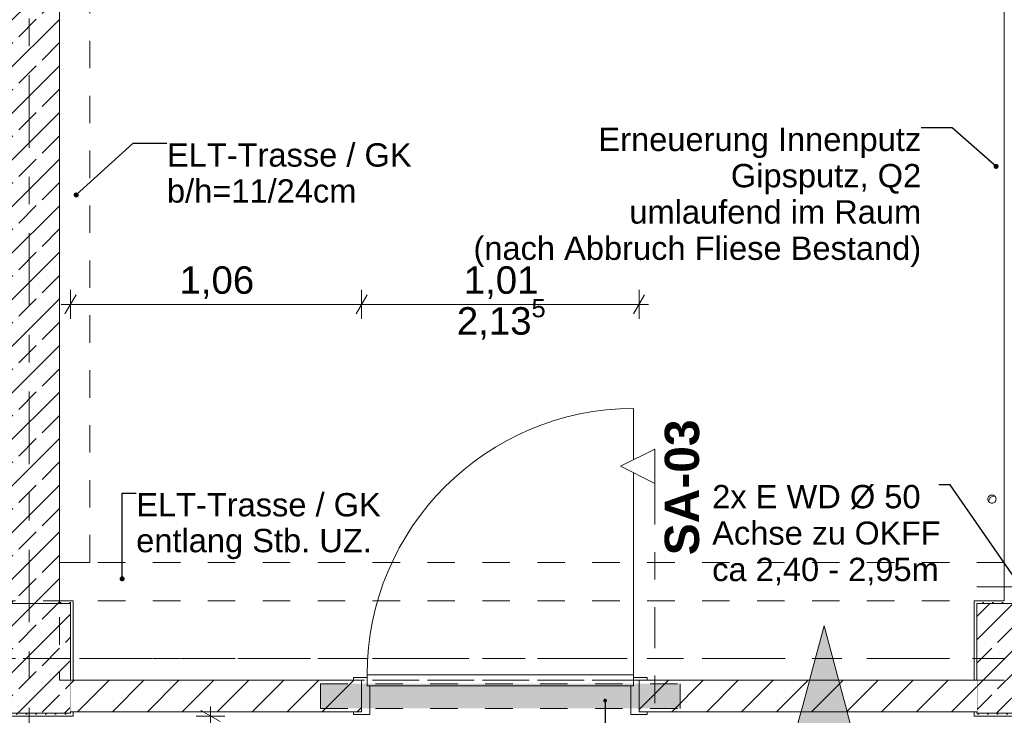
# Model space of a CAD drawing. Header units: metres. Extents: x -3.6 to 84.5, y -11 to 16.8.
# Tile 238 of 256: x 14.9 to 18.5, y 8.1 to 10.6. Entities that reach past the tile are written whole.
import ezdxf

# ---------------------------------------------------------------- set-up
doc = ezdxf.new("R2010")
doc.units = ezdxf.units.M
doc.header["$MEASUREMENT"] = 0
for name, pattern in [('Achse', [0.2, 0.1, -0.05, 0, -0.05]), ('Punktlinie eng', [0.0375, 0.0125, -0.025]), ('Schnittlinie', [0.3, 0.15, -0.075, 0, -0.075]), ('Strichlinie doppelt', [0.546806, 0.264583, -0.105833, 0.070556, -0.105833]), ('Strichlinie eng', [0.115, 0.075, -0.04]), ('Untersicht', [0.1, 0.075, -0.025]), ('Wipeout_Contour', [1, 0, -1])]:
    doc.linetypes.add(name, pattern=pattern)
for name, color, linetype in [('152 - Bemaßung_ Beschriftung.Ausbau', 7, 'Continuous'), ('203 - Marker.Schnitt - Ausbaudetail SA', 7, 'Continuous'), ('451 - Universal.Achsen Raster', 7, 'Continuous'), ('603 - Struktur.Bodenplatte_ Decke Roh', 7, 'Continuous'), ('605 - Struktur.Wand Innen', 7, 'Continuous'), ('607 - Struktur.Stütze', 7, 'Continuous'), ('608 - Struktur.Träger', 7, 'Continuous'), ('650 - Abdeckung.Fußboden Aufbau', 7, 'Continuous'), ('Abbruch_605 - Struktur.Wand Innen', 7, 'Continuous'), ('Neubau_152 - Bemaßung_ Beschriftung.Ausbau', 7, 'Continuous'), ('Neubau_615 - Struktur.Sturz', 7, 'Continuous'), ('Neubau_653 - Abdeckung.TB Verkofferung', 7, 'Continuous')]:
    doc.layers.add(name, color=color, linetype=linetype)
doc.styles.add('ERSTELLTER_STIL_1', font='txt')
doc.styles.add('ERSTELLTER_STIL_2', font='txt')
doc.linetypes.add('Abbruch 1', pattern='A,0,[1,2022.0244.A_L5A-PL02.02_iB_Grundriss Erdgeschoss1.Shx,S=0.001984,R=0,X=0,Y=0],-0.25,0', length=0.25)
doc.dimstyles.new('ERSTELLTER_STIL__1', dxfattribs={"dimtxt": 0.1, "dimasz": 0.0532, "dimexe": 0.18, "dimexo": 0.0625, "dimgap": 0, "dimtad": 1, "dimzin": 0, "dimdsep": 46, "dimtxsty": 'ERSTELLTER_STIL_2', "dimblk": 'ARROWHEAD_2', "dimblk1": 'ARROWHEAD_2', "dimblk2": 'ARROWHEAD_2', "dimcen": 0.09, "dimse1": 1, "dimse2": 1, "dimclrd": 7, "dimclre": 7, "dimclrt": 7, "dimazin": 0, "dimtfac": 1, "dimtdec": 4, "dimtmove": 0, "dimatfit": 3, "dimfxl": 1, "dimtolj": 1, "dimtzin": 0, "dimarcsym": 0})
doc.dimstyles.new('ERSTELLTER_STIL__3', dxfattribs={"dimtxt": 0.1, "dimasz": 0.0532, "dimexe": 0.18, "dimexo": 0.0625, "dimgap": 0, "dimtad": 1, "dimtih": 1, "dimtoh": 1, "dimzin": 0, "dimdsep": 46, "dimtxsty": 'ERSTELLTER_STIL_2', "dimblk": 'ARROWHEAD_2', "dimblk1": 'ARROWHEAD_2', "dimblk2": 'ARROWHEAD_2', "dimcen": 0.09, "dimse1": 1, "dimse2": 1, "dimclrd": 7, "dimclre": 7, "dimclrt": 7, "dimazin": 0, "dimtfac": 1, "dimtdec": 4, "dimtmove": 0, "dimatfit": 3, "dimfxl": 1, "dimtolj": 1, "dimtzin": 0, "dimarcsym": 0})
doc.dimstyles.new('ERSTELLTER_STIL__7', dxfattribs={"dimtxt": 0.18, "dimasz": 0.03648, "dimexe": 0.18, "dimexo": 0.0625, "dimgap": 0, "dimtad": 0, "dimtih": 1, "dimtoh": 1, "dimdec": 4, "dimzin": 0, "dimdsep": 46, "dimcen": 0.09, "dimadec": 0, "dimazin": 0, "dimtfac": 1, "dimtdec": 4, "dimtmove": 0, "dimatfit": 3, "dimldrblk": 'ARROWHEAD_11', "dimfxl": 1, "dimtolj": 1, "dimtzin": 0, "dimarcsym": 0})
doc.dimstyles.new('ERSTELLTER_STIL__8', dxfattribs={"dimtxt": 0.18, "dimasz": 0.02736, "dimexe": 0.18, "dimexo": 0.0625, "dimgap": 0, "dimtad": 0, "dimtih": 1, "dimtoh": 1, "dimdec": 4, "dimzin": 0, "dimdsep": 46, "dimcen": 0.09, "dimadec": 0, "dimazin": 0, "dimtfac": 1, "dimtdec": 4, "dimtmove": 0, "dimatfit": 3, "dimldrblk": 'ARROWHEAD_11', "dimfxl": 1, "dimtolj": 1, "dimtzin": 0, "dimarcsym": 0})
pattern_1 = [(45, (0, 0), (-0.0848528, 0.0848528), []), (45, (-0.04243, 0.04243), (-0.0848528, 0.0848528), [0.09, -0.03])]
pattern_2 = [(45, (0, 0), (-0.01767767, 0.01767767), [0, -0.025])]
pattern_3 = [(45, (0, 0), (-0.0636396, 0.0636396), [])]

# ---------------------------------------------------------------- blocks, each defined once
blk = doc.blocks.new('*D184')
at = {"layer": '152 - Bemaßung_ Beschriftung.Ausbau', "color": 7, "linetype": 'Continuous', "lineweight": 5}
for p, q in [((15.625, 8.0698), (15.555, 8.1102)), ((15.59, 8.09), (15.59, 8.1242)), ((15.6425, 8.09), (15.5375, 8.09)), ((15.59, 7.95), (15.59, 8.09)), ((15.555, 7.9702), (15.625, 7.9298)), ((15.6425, 7.95), (15.5375, 7.95))]:
    blk.add_line(p, q, dxfattribs=at)
blk = doc.blocks.new('ARROWHEAD_2')
at = {"color": 0, "linetype": 'Continuous', "lineweight": 0}
for p, q in [((0, 0), (-1, 0)), ((-0.378, -0.655), (0.378, 0.655))]:
    blk.add_line(p, q, dxfattribs=at)
blk = doc.blocks.new('ARROWHEAD_11')
at = {"color": 0, "linetype": 'Continuous', "lineweight": 0}
blk.add_line((0, 0), (-1, 0), dxfattribs=at)
at = {"color": 0, "linetype": 'Continuous', "lineweight": 0, "const_width": 0.25, "flags": 128}
blk.add_lwpolyline([(-0.125, 0, 1), (0.125, 0, 1)], format="xyb", close=True, dxfattribs=at)
blk = doc.blocks.new('*D546')
at = {"layer": '152 - Bemaßung_ Beschriftung.Ausbau', "color": 7, "linetype": 'Continuous', "lineweight": 5}
for p, q in [((15.1002, 9.6244), (15.0598, 9.5544)), ((15.08, 9.5369), (15.08, 9.6419)), ((16.1602, 9.6244), (16.1198, 9.5544)), ((16.14, 9.5369), (16.14, 9.6419)), ((15.0458, 9.5894), (15.08, 9.5894)), ((15.08, 9.5894), (16.14, 9.5894))]:
    blk.add_line(p, q, dxfattribs=at)
at = {"layer": '152 - Bemaßung_ Beschriftung.Ausbau', "color": 7, "lineweight": 5, "insert": (15.477, 9.6094), "char_height": 0.1, "attachment_point": 7, "style": 'ERSTELLTER_STIL_2'}
blk.add_mtext('\\A1;{\\pql;\\fArial|b0|i0|c0|p38;1,06}', dxfattribs=at)
blk = doc.blocks.new('*D547')
at = {"layer": '152 - Bemaßung_ Beschriftung.Ausbau', "color": 7, "linetype": 'Continuous', "lineweight": 5}
for p, q in [((16.1602, 9.6244), (16.1198, 9.5544)), ((16.14, 9.5369), (16.14, 9.6419)), ((17.1298, 9.5544), (17.1702, 9.6244)), ((17.15, 9.5369), (17.15, 9.6419)), ((16.14, 9.5894), (17.15, 9.5894)), ((17.15, 9.5894), (17.1842, 9.5894))]:
    blk.add_line(p, q, dxfattribs=at)
at = {"layer": '152 - Bemaßung_ Beschriftung.Ausbau', "color": 7, "lineweight": 5, "char_height": 0.1, "attachment_point": 7, "style": 'ERSTELLTER_STIL_2'}
for s, insert in [('\\A1;{\\pql;\\fArial|b0|i0|c0|p38;2,13\\fArial|b0|i0|c0|p38;\\A1{\\H.66x;\\S5^  ;}}', (16.4869, 9.45)), ('\\A1;{\\pql;\\fArial|b0|i0|c0|p38;1,01}', (16.512, 9.6094))]:
    blk.add_mtext(s, dxfattribs=dict(at, insert=insert))
blk = doc.blocks.new('*D648')
at = {"layer": '152 - Bemaßung_ Beschriftung.Ausbau', "color": 7, "linetype": 'Continuous', "lineweight": 5}
for p, q in [((-1.675, 13.455), (-1.675, 13.695)), ((-1.6225, 13.455), (-1.7275, 13.455)), ((-1.71, 13.4752), (-1.64, 13.4348)), ((-1.675, 0.245), (-1.675, 13.455)), ((-1.71, 0.2652), (-1.64, 0.2248)), ((-1.6225, 0.245), (-1.7275, 0.245)), ((-1.675, 0.005), (-1.675, 0.245))]:
    blk.add_line(p, q, dxfattribs=at)
at = {"layer": '152 - Bemaßung_ Beschriftung.Ausbau', "color": 7, "lineweight": 5, "insert": (-1.695, 6.679), "char_height": 0.1, "attachment_point": 7, "rotation": 90, "style": 'ERSTELLTER_STIL_2'}
blk.add_mtext('\\A1;{\\pql;\\fArial|b0|i0|c0|p38;13,21}', dxfattribs=at)

msp = doc.modelspace()

# ---------------------------------------------------------------- hatches: boundary and pattern name
at = {"layer": '605 - Struktur.Wand Innen', "linetype": 'Continuous', "lineweight": 0, "true_color": 0x000000}
h = msp.add_hatch(dxfattribs=at)
h.set_pattern_fill('Beton__Stahlbeton_0001', color=18, style=0, pattern_type=2)
h.set_pattern_definition(pattern_1)
h.paths.add_polyline_path([(15.04, 13), (14.84, 13), (14.84, 8.5), (15.04, 8.5)])
at = {"layer": '607 - Struktur.Stütze', "linetype": 'Continuous', "lineweight": 0, "true_color": 0x000000}
h = msp.add_hatch(dxfattribs=at)
h.set_pattern_fill('Gips_0001', color=18, style=0, pattern_type=2)
h.set_pattern_definition(pattern_2)
h.paths.add_polyline_path([(14.77, 8.09), (15.09, 8.09), (15.09, 8.105), (15.08, 8.105), (15.08, 8.1), (14.78, 8.1), (14.78, 8.5), (14.84, 8.5), (14.84, 8.51), (14.77, 8.51)])
h = msp.add_hatch(dxfattribs=at)
h.set_pattern_fill('Beton__Stahlbeton_0001', color=18, style=0, pattern_type=2)
h.set_pattern_definition(pattern_1)
h.paths.add_polyline_path([(14.78, 8.1), (15.08, 8.1), (15.08, 8.5), (14.78, 8.5)])
h = msp.add_hatch(dxfattribs=at)
h.set_pattern_fill('Gips_0001', color=18, style=0, pattern_type=2)
h.set_pattern_definition(pattern_2)
h.paths.add_polyline_path([(15.04, 8.51), (15.04, 8.5), (15.08, 8.5), (15.08, 8.22), (15.09, 8.22), (15.09, 8.51)])
h = msp.add_hatch(dxfattribs=at)
h.set_pattern_fill('Gips_0001', color=18, style=0, pattern_type=2)
h.set_pattern_definition(pattern_2)
h.paths.add_polyline_path([(18.48, 8.51), (18.37, 8.51), (18.37, 8.22), (18.38, 8.22), (18.38, 8.5), (18.48, 8.5)])
h = msp.add_hatch(dxfattribs=at)
h.set_pattern_fill('Beton__Stahlbeton_0001', color=18, style=0, pattern_type=2)
h.set_pattern_definition(pattern_1)
h.paths.add_polyline_path([(18.38, 8.1), (18.68, 8.1), (18.68, 8.5), (18.38, 8.5)])
h = msp.add_hatch(dxfattribs=at)
h.set_pattern_fill('Gips_0001', color=18, style=0, pattern_type=2)
h.set_pattern_definition(pattern_2)
h.paths.add_polyline_path([(18.37, 8.105), (18.37, 8.09), (18.69, 8.09), (18.69, 8.105), (18.68, 8.105), (18.68, 8.1), (18.38, 8.1), (18.38, 8.105)])

# ---------------------------------------------------------------- linework, layer by layer
at = {"layer": '451 - Universal.Achsen Raster', "color": 160, "linetype": 'Strichlinie doppelt', "lineweight": 9, "true_color": 0x3232ff}
for p, q in [((14.93, -10.585), (14.93, 16.355)), ((64.935, 8.3), (-3.175, 8.3))]:
    msp.add_line(p, q, dxfattribs=at)
at = {"layer": '603 - Struktur.Bodenplatte_ Decke Roh', "color": 7, "linetype": 'Continuous', "lineweight": 5}
for p, q in [((18.429, 8.886), (18.4436, 8.8923)), ((18.4227, 8.8714), (18.429, 8.886))]:
    msp.add_line(p, q, dxfattribs=at)
at = {"layer": '603 - Struktur.Bodenplatte_ Decke Roh', "color": 7, "linetype": 'Continuous', "lineweight": 9, "flags": 128}
msp.add_lwpolyline([(18.45, 8.88, 0.414214), (18.435, 8.895, 0.414214), (18.42, 8.88, 0.414214), (18.435, 8.865, 0.414214)], format="xyb", close=True, dxfattribs=at)
at = {"layer": '605 - Struktur.Wand Innen', "color": 1, "linetype": 'Continuous', "lineweight": 13}
for p, q in [((17.13, 8.24), (17.13, 9.21)), ((16.16, 8.24), (16.16, 8.2)), ((17.13, 8.24), (16.16, 8.24)), ((16.16, 8.2), (16.16, 8.23)), ((17.13, 8.2), (17.13, 8.24)), ((17.13, 8.2), (17.13, 8.23)), ((16.17, 8.2), (16.16, 8.2)), ((16.16, 8.2), (17.13, 8.2)), ((16.17, 8.095), (16.17, 8.2)), ((17.12, 8.095), (17.12, 8.2)), ((17.12, 8.2), (17.13, 8.2))]:
    msp.add_line(p, q, dxfattribs=at)
at = {"layer": '605 - Struktur.Wand Innen', "color": 7, "linetype": 'Continuous', "lineweight": 18, "flags": 128}
msp.add_lwpolyline([(15.04, 8.5), (15.04, 13)], dxfattribs=at)
at = {"layer": '605 - Struktur.Wand Innen', "color": 1, "linetype": 'Continuous', "lineweight": 9}
msp.add_arc((17.13, 8.24), 0.97, 90, 180, dxfattribs=at)
at = {"layer": '607 - Struktur.Stütze', "color": 7, "linetype": 'Continuous', "lineweight": 5, "flags": 128}
for points in [[(14.84, 8.51), (14.77, 8.51), (14.77, 8.09), (15.09, 8.09), (15.09, 8.105)], [(15.09, 8.22), (15.09, 8.51), (15.04, 8.51)], [(18.48, 8.51), (18.37, 8.51), (18.37, 8.22)], [(18.37, 8.105), (18.37, 8.09), (18.69, 8.09), (18.69, 8.105)]]:
    msp.add_lwpolyline(points, dxfattribs=at)
at = {"layer": '607 - Struktur.Stütze', "color": 7, "linetype": 'Continuous', "lineweight": 13, "flags": 128}
for points in [[(14.78, 8.1), (15.08, 8.1), (15.08, 8.5), (14.78, 8.5)], [(18.38, 8.1), (18.68, 8.1), (18.68, 8.5), (18.38, 8.5)]]:
    msp.add_lwpolyline(points, close=True, dxfattribs=at)
at = {"layer": '608 - Struktur.Träger', "color": 7, "linetype": 'Untersicht', "lineweight": 13}
msp.add_line((0.38, 8.51), (61.88, 8.51), dxfattribs=at)
at = {"layer": '608 - Struktur.Träger', "color": 7, "linetype": 'Achse', "lineweight": 9}
msp.add_line((0.38, 8.3), (61.88, 8.3), dxfattribs=at)
at = {"layer": '650 - Abdeckung.Fußboden Aufbau', "color": 7, "linetype": 'Continuous', "lineweight": 13, "flags": 128}
for points in [[(18.37, 8.22), (18.37, 8.51), (18.48, 8.51), (18.48, 12.99), (18.37, 12.99), (18.37, 13.445), (15.09, 13.445), (15.09, 12.99), (15.04, 12.99)], [(15.04, 12.99), (15.04, 8.51), (15.09, 8.51), (15.09, 8.22), (16.14, 8.22)], [(16.14, 8.22), (16.14, 8.105), (15.09, 8.105), (15.09, 8.09)], [(23.47, 8.24), (23.47, 8.105), (20.85, 8.105), (20.85, 8.22), (19.84, 8.22), (19.84, 8.105), (18.69, 8.105), (18.69, 8.09), (18.37, 8.09), (18.37, 8.105), (17.15, 8.105), (17.15, 8.22)], [(17.15, 8.22), (18.37, 8.22)]]:
    msp.add_lwpolyline(points, dxfattribs=at)
at = {"layer": '650 - Abdeckung.Fußboden Aufbau', "color": 7, "linetype": 'Strichlinie eng', "lineweight": 13, "flags": 128}
msp.add_lwpolyline([(17.15, 8.22), (16.14, 8.22)], dxfattribs=at)
at = {"layer": 'Abbruch_605 - Struktur.Wand Innen', "color": 160, "linetype": 'Abbruch 1', "lineweight": 5, "true_color": 0x3232ff}
msp.add_line((18.38, 8.56), (18.7, 8.56), dxfattribs=at)
msp.add_line((18.38, 8.56), (18.7, 8.56), dxfattribs=at)
at = {"layer": 'Neubau_653 - Abdeckung.TB Verkofferung', "color": 1, "linetype": 'Untersicht', "lineweight": 9}
for p, q in [((15.04, 8.6495), (15.04, 12.69)), ((15.15, 8.6495), (15.15, 12.69)), ((18.48, 8.6495), (15.04, 8.6495)), ((15.04, 8.6495), (15.04, 8.22)), ((15.15, 8.6495), (15.04, 8.6495)), ((18.48, 8.22), (15.04, 8.22))]:
    msp.add_line(p, q, dxfattribs=at)

# ---------------------------------------------------------------- texts
at = {"layer": '203 - Marker.Schnitt - Ausbaudetail SA', "color": 7, "lineweight": 13, "insert": (17.3707, 8.6754), "char_height": 0.125, "attachment_point": 7, "rotation": 90, "style": 'ERSTELLTER_STIL_1'}
msp.add_mtext('\\A1;{\\pql;\\pt0;\\fArial|b1|i0|c0|p38;SA-03}', dxfattribs=at)
at = {"layer": 'Neubau_152 - Bemaßung_ Beschriftung.Ausbau', "color": 1, "linetype": 'Continuous', "lineweight": 13, "char_height": 0.085, "style": 'ERSTELLTER_STIL_2'}
for s, insert, attachment_point, line_spacing_factor in [('\\A1;{\\pqr;\\fArial|b0|i0|c0|p38;Erneuerung Innenputz\\P\\pqr;\\fArial|b0|i0|c0|p38;Gipsputz, Q2\\P\\pqr;\\fArial|b0|i0|c0|p38;umlaufend im Raum\\P\\pqr;\\fArial|b0|i0|c0|p38;(nach Abbruch Fliese Bestand)}', (18.1773, 10.2329), 3, 0.932541), ('\\A1;{\\pql;\\fArial|b0|i0|c0|p38;ELT-Trasse / GK\\P\\pql;\\fArial|b0|i0|c0|p38;b/h=\\fArial|b0|i0|c0|p38;11\\fArial|b0|i0|c0|p38;/\\fArial|b0|i0|c0|p38;24\\fArial|b0|i0|c0|p38;cm}', (15.4313, 10.1761), 1, 0.924256), ('\\A1;{\\pql;\\fArial|b0|i0|c0|p38;ELT-Trasse / GK\\P\\pql;\\fArial|b0|i0|c0|p38;entlang Stb. UZ.}', (15.3192, 8.9021), 1, 0.921299)]:
    msp.add_mtext(s, dxfattribs=dict(at, insert=insert, attachment_point=attachment_point, line_spacing_factor=line_spacing_factor))
at = {"layer": 'Neubau_152 - Bemaßung_ Beschriftung.Ausbau', "color": 7, "linetype": 'Continuous', "lineweight": 9, "insert": (17.4164, 8.9316), "char_height": 0.085, "attachment_point": 1, "line_spacing_factor": 0.93588, "style": 'ERSTELLTER_STIL_2'}
msp.add_mtext('\\A1;{\\pql;\\fArial|b0|i0|c0|p38;2x \\fArial|b0|i0|c0|p38;E WD Ø 50\\P\\pql;\\fArial|b0|i0|c0|p38;Achse \\fArial|b0|i0|c0|p38;\\H0.983357x;zu OKF\\fArial|b0|i0|c0|p38;\\H1.016925x;F\\P\\pql;\\fArial|b0|i0|c0|p38;ca\\fArial|b0|i0|c0|p38; 2,40 - 2,95m}', dxfattribs=at)

# ---------------------------------------------------------------- leaders
at = {"layer": 'Neubau_152 - Bemaßung_ Beschriftung.Ausbau', "color": 1, "linetype": 'Continuous', "lineweight": 13, "annotation_type": 0, "has_hookline": 1}
for points, dimstyle, hookline_direction, text_width in [([(18.4502, 10.0921), (18.2899, 10.2329), (18.1773, 10.2329)], 'ERSTELLTER_STIL__7', 1, 1.6173), ([(15.1008, 9.9879), (15.3085, 10.1761), (15.4313, 10.1761)], 'ERSTELLTER_STIL__7', 0, 0.8805), ([(18.54, 8.56), (18.2828, 8.9316), (18.2417, 8.9316)], 'ERSTELLTER_STIL__8', 1, 0.8253), ([(15.268, 8.5899), (15.268, 8.9021), (15.3192, 8.9021)], 'ERSTELLTER_STIL__7', 0, 0.8805)]:
    msp.add_leader(points, dimstyle=dimstyle, dxfattribs=dict(at, hookline_direction=hookline_direction, text_width=text_width))

# ---------------------------------------------------------------- next in the draw order: wipeouts: each hides what was drawn before it
at = {"color": 254, "linetype": 'Wipeout_Contour', "lineweight": 0, "ltscale": 70.469304}
msp.add_wipeout([(15.08, 8.22), (15.08, 8.105), (16.14, 8.105), (16.14, 8.22)], dxfattribs=at).dxf.layer = '605 - Struktur.Wand Innen'
at = {"color": 254, "linetype": 'Wipeout_Contour', "lineweight": 0, "ltscale": 78.208457}
msp.add_wipeout([(17.15, 8.105), (18.38, 8.105), (18.38, 8.22), (17.15, 8.22)], dxfattribs=at).dxf.layer = '605 - Struktur.Wand Innen'

# ---------------------------------------------------------------- next in the draw order: hatches: boundary and pattern name
at = {"layer": '152 - Bemaßung_ Beschriftung.Ausbau', "linetype": 'Continuous', "lineweight": 18}
msp.add_hatch(color=1, dxfattribs=at).paths.add_polyline_path([(17.8237, 8.4186), (17.6987, 7.9521), (17.9487, 7.9521)])
at = {"layer": '605 - Struktur.Wand Innen', "linetype": 'Continuous', "lineweight": 0, "true_color": 0x000000}
h = msp.add_hatch(dxfattribs=at)
h.set_pattern_fill('MW_Ziegel_0001', color=18, style=0, pattern_type=2)
h.set_pattern_definition(pattern_3)
h.paths.add_polyline_path([(15.08, 8.22), (15.08, 8.105), (16.14, 8.105), (16.14, 8.22)])
h = msp.add_hatch(dxfattribs=at)
h.set_pattern_fill('MW_Ziegel_0001', color=18, style=0, pattern_type=2)
h.set_pattern_definition(pattern_3)
h.paths.add_polyline_path([(17.15, 8.105), (18.38, 8.105), (18.38, 8.22), (17.15, 8.22)])
at = {"layer": 'Neubau_615 - Struktur.Sturz', "linetype": 'Continuous', "lineweight": 0, "true_color": 0x3f0000}
msp.add_hatch(color=18, dxfattribs=at).paths.add_polyline_path([(15.99, 8.2075), (15.99, 8.1175), (17.3, 8.1175), (17.3, 8.2075)])

# ---------------------------------------------------------------- next in the draw order: linework, layer by layer
at = {"layer": '152 - Bemaßung_ Beschriftung.Ausbau', "color": 1, "linetype": 'Continuous', "lineweight": 18}
for q in [(17.6987, 7.9521), (17.9487, 7.9521)]:
    msp.add_line((17.8237, 8.4186), q, dxfattribs=at)
at = {"layer": '203 - Marker.Schnitt - Ausbaudetail SA', "color": 7, "linetype": 'Schnittlinie', "lineweight": 13}
msp.add_line((17.2074, 8.937), (17.2074, 7.8025), dxfattribs=at)
at = {"layer": '605 - Struktur.Wand Innen', "color": 1, "linetype": 'Continuous', "lineweight": 13}
for p, q in [((16.16, 8.23), (16.11, 8.23)), ((16.11, 8.23), (16.11, 8.22)), ((16.11, 8.22), (16.14, 8.22)), ((16.14, 8.22), (16.14, 8.105)), ((17.13, 8.23), (17.18, 8.23)), ((17.18, 8.22), (17.15, 8.22)), ((17.15, 8.22), (17.15, 8.105)), ((17.18, 8.23), (17.18, 8.22)), ((16.14, 8.105), (16.11, 8.105)), ((16.11, 8.105), (16.11, 8.095)), ((17.15, 8.105), (17.18, 8.105)), ((17.18, 8.105), (17.18, 8.095)), ((16.11, 8.095), (16.17, 8.095)), ((17.18, 8.095), (17.12, 8.095))]:
    msp.add_line(p, q, dxfattribs=at)
at = {"layer": '605 - Struktur.Wand Innen', "color": 7, "linetype": 'Continuous', "lineweight": 18}
for p, q in [((16.14, 8.105), (16.14, 8.22)), ((16.14, 8.105), (16.14, 8.22)), ((16.14, 8.105), (16.14, 8.22)), ((17.15, 8.105), (17.15, 8.22)), ((17.15, 8.105), (17.15, 8.22)), ((17.15, 8.105), (17.15, 8.22))]:
    msp.add_line(p, q, dxfattribs=at)
at = {"layer": '605 - Struktur.Wand Innen', "color": 7, "linetype": 'Continuous', "lineweight": 18, "flags": 128}
for points in [[(16.14, 8.22), (15.08, 8.22)], [(18.38, 8.22), (17.15, 8.22)], [(15.08, 8.105), (16.14, 8.105)], [(17.15, 8.105), (18.38, 8.105)]]:
    msp.add_lwpolyline(points, dxfattribs=at)
at = {"layer": 'Neubau_615 - Struktur.Sturz', "color": 1, "linetype": 'Punktlinie eng', "lineweight": 13}
for p, q in [((15.99, 8.2075), (17.3, 8.2075)), ((15.99, 8.1175), (15.99, 8.2075)), ((17.3, 8.1175), (17.3, 8.2075)), ((15.99, 8.1175), (17.3, 8.1175))]:
    msp.add_line(p, q, dxfattribs=at)

# ---------------------------------------------------------------- next in the draw order: dimensions: what is measured, and where the dimension line sits
at = {"layer": '152 - Bemaßung_ Beschriftung.Ausbau', "color": 7, "linetype": 'Continuous', "lineweight": 5}
dim = msp.add_linear_dim(base=(16.14, 9.5894), p1=(15.08, 8.5), p2=(16.14, 8.095), dimstyle='ERSTELLTER_STIL__3', dxfattribs=at)
dim.commit()
dim.dimension.update_dxf_attribs({"geometry": '*D546', "text_midpoint": (15.6069, 9.6594), "dimtype": 160})
dim = msp.add_linear_dim(base=(15.59, 8.09), p1=(14.99, 7.95), p2=(14.99, 8.09), angle=90, dimstyle='ERSTELLTER_STIL__1', dxfattribs=at)
dim.commit()
dim.dimension.update_dxf_attribs({"geometry": '*D184', "text_midpoint": (15.52, 7.8542), "dimtype": 160, "text_rotation": 90})

# ---------------------------------------------------------------- next in the draw order: leaders
at = {"layer": 'Neubau_152 - Bemaßung_ Beschriftung.Ausbau', "color": 1, "linetype": 'Continuous', "lineweight": 13, "annotation_type": 0, "has_hookline": 1, "hookline_direction": 0, "text_width": 1.2306}
msp.add_leader([(17.0263, 8.146), (17.0263, 7.36), (17.0763, 7.36)], dimstyle='ERSTELLTER_STIL__8', dxfattribs=at)

# ---------------------------------------------------------------- next in the draw order: wipeouts: each hides what was drawn before it
at = {"color": 254, "linetype": 'Wipeout_Contour', "lineweight": 0, "ltscale": 57.713577}
msp.add_wipeout([(17.2074, 9.062), (17.0824, 8.9995), (17.2074, 8.937)], dxfattribs=at).dxf.layer = '203 - Marker.Schnitt - Ausbaudetail SA'

# ---------------------------------------------------------------- next in the draw order: linework, layer by layer
at = {"layer": '203 - Marker.Schnitt - Ausbaudetail SA', "color": 7, "linetype": 'Continuous', "lineweight": 13, "flags": 128}
msp.add_lwpolyline([(17.2074, 9.062), (17.2074, 8.937), (17.0824, 8.9995)], close=True, dxfattribs=at)

# ---------------------------------------------------------------- next in the draw order: dimensions: what is measured, and where the dimension line sits
at = {"layer": '152 - Bemaßung_ Beschriftung.Ausbau', "color": 7, "linetype": 'Continuous', "lineweight": 5}
dim = msp.add_linear_dim(base=(-1.675, 13.455), p1=(22.1775, 0.245), p2=(31.13, 13.455), angle=90, dimstyle='ERSTELLTER_STIL__1', dxfattribs=at)
dim.commit()
dim.dimension.update_dxf_attribs({"geometry": '*D648', "text_midpoint": (-1.745, 6.847), "dimtype": 160, "text_rotation": 90})
dim = msp.add_linear_dim(base=(17.15, 9.5894), p1=(16.14, 8.095), p2=(17.15, 8.095), dimstyle='ERSTELLTER_STIL__3', dxfattribs=at)
dim.commit()
dim.dimension.update_dxf_attribs({"geometry": '*D547', "text_midpoint": (16.6419, 9.6594), "dimtype": 160})

doc.saveas('drawing.dxf')
